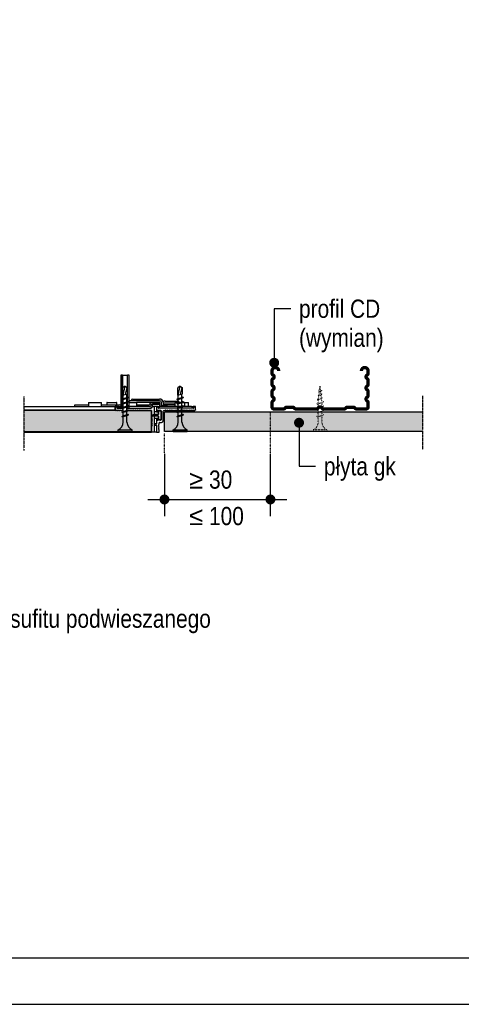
# Model space of a CAD drawing. Header units: millimetres. Extents: x -94648 to 68781, y -29623 to 11990.
# Tile 142 of 181: x 22101 to 22768, y -17067 to -15582. Entities that reach past the tile are written whole.
import ezdxf
from ezdxf.enums import TextEntityAlignment as Align

# ---------------------------------------------------------------- set-up
doc = ezdxf.new("R2010")
doc.units = ezdxf.units.MM
doc.linetypes.add('PUNKT2', pattern=[0.125, 0, -0.125])
doc.linetypes.add('STRICHPUNKT', pattern=[1, 0.5, -0.25, 0, -0.25])
for name, color, linetype in [('B220530-1', 7, 'Continuous'), ('BEPL', 4, 'Continuous'), ('BEPL1', 1, 'Continuous'), ('BEPL2', 2, 'Continuous'), ('BEPL3P', 3, 'PUNKT2'), ('BEPL4', 4, 'Continuous'), ('C041454-A', 7, 'Continuous'), ('C061001-A', 7, 'Continuous'), ('C081039-E', 7, 'Continuous'), ('C131804', 7, 'Continuous'), ('C220411', 7, 'Continuous'), ('CLINCHPUNKT', 7, 'Continuous'), ('CLINCHPUNKTD6', 7, 'Continuous'), ('Default', 7, 'Continuous'), ('GAIN_ZSF', 6, 'Continuous'), ('HILF2S', 2, 'STRICHPUNKT'), ('SCHATT10', 131, 'Continuous'), ('tekst', 1, 'Continuous'), ('TEXT2', 2, 'Continuous'), ('TEXT3', 3, 'Continuous'), ('TEXT7', 7, 'Continuous'), ('U220404-B', 7, 'Continuous'), ('U220530', 7, 'Continuous'), ('UK', 2, 'Continuous'), ('UK3', 3, 'Continuous')]:
    doc.layers.add(name, color=color, linetype=linetype)
doc.styles.add('ar-na-fett', font='ARIALNB.TTF')
doc.styles.add('ar-na-light', font='ARIALN.TTF', dxfattribs={"height": 11})

# ---------------------------------------------------------------- blocks, each defined once
blk = doc.blocks.new('TB25')
at = {"layer": 'BEPL1'}
for p, q in [((9, 2), (8.68, 1.68)), ((8.68, 1.68), (9.82, -1.69)), ((9, 2), (9.18, 1.68)), ((9, 2), (10, -2)), ((9.18, 1.68), (10.31, -1.69)), ((11.6, 2), (11.28, 1.68)), ((11.28, 1.68), (12.42, -1.69)), ((11.6, 2), (11.78, 1.68)), ((11.6, 2), (12.6, -2)), ((11.78, 1.68), (12.91, -1.69)), ((14.2, 2), (13.88, 1.68)), ((13.88, 1.68), (15.02, -1.69)), ((14.2, 2), (14.38, 1.68)), ((14.2, 2), (15.2, -2)), ((14.38, 1.68), (15.51, -1.69)), ((16.8, 2), (16.48, 1.68)), ((16.48, 1.68), (17.62, -1.69)), ((16.8, 2), (16.98, 1.68)), ((16.8, 2), (17.8, -2)), ((16.98, 1.68), (18.11, -1.69)), ((19.4, 2), (19.08, 1.68)), ((19.08, 1.68), (20.22, -1.69)), ((19.4, 2), (19.58, 1.68)), ((19.4, 2), (20.4, -2)), ((19.58, 1.68), (20.71, -1.69)), ((10, -2), (9.82, -1.69)), ((10, -2), (10.31, -1.69)), ((12.6, -2), (12.42, -1.69)), ((12.6, -2), (12.91, -1.69)), ((15.2, -2), (15.02, -1.69)), ((15.2, -2), (15.51, -1.69)), ((17.8, -2), (17.62, -1.69)), ((17.8, -2), (18.11, -1.69)), ((20.4, -2), (20.22, -1.69)), ((20.4, -2), (20.71, -1.69))]:
    blk.add_line(p, q, dxfattribs=at)
at = {"layer": 'BEPL2'}
for p, q in [((0, 4.25), (0, -4.25)), ((0, 4.25), (1, 4.25)), ((1, 4.25), (1, -4.25)), ((5.5, 1.12), (8.87, 1.12)), ((9.37, 1.12), (11.47, 1.12)), ((11.97, 1.12), (14.07, 1.12)), ((14.57, 1.12), (16.67, 1.12)), ((17.17, 1.12), (19.27, 1.12)), ((19.77, 1.12), (21.87, 1.12)), ((21.79, 1.37), (26.2, 1.37)), ((21.79, 1.37), (22.71, -1.38)), ((21.87, 1.12), (27.2, 0)), ((27.2, 0), (26.2, 1.37)), ((0, -4.25), (1, -4.25)), ((5.5, -1.13), (9.63, -1.13)), ((10.13, -1.13), (12.23, -1.13)), ((12.73, -1.13), (14.83, -1.13)), ((15.33, -1.13), (17.43, -1.13)), ((17.93, -1.13), (20.03, -1.13)), ((20.53, -1.13), (22.63, -1.13)), ((22.36, -0.31), (26.36, -1.16)), ((22.71, -1.38), (26.2, -1.38)), ((27.2, 0), (26.2, -1.38))]:
    blk.add_line(p, q, dxfattribs=at)
for centre, start, end in [((5.58, 6.04), 201.38367, 269.0609), ((5.58, -6.04), 90.93916, 158.61639)]:
    blk.add_arc(centre, 4.92, start, end, dxfattribs=at)
blk = doc.blocks.new('tn25usb1')
at = {"layer": 'BEPL3P'}
for p, q in [((0, 4.25), (1, 4.25)), ((0, -4.25), (0, 4.25)), ((1, -4.25), (1, 4.25)), ((5.5, 1.12), (8.87, 1.12)), ((9, 2), (8.68, 1.68)), ((8.68, 1.68), (9.82, -1.69)), ((9, 2), (9.18, 1.68)), ((9.37, 1.12), (11.47, 1.12)), ((11.6, 2), (11.28, 1.68)), ((11.28, 1.68), (12.42, -1.69)), ((11.6, 2), (11.78, 1.68)), ((11.97, 1.12), (14.07, 1.12)), ((14.2, 2), (13.88, 1.68)), ((13.88, 1.68), (15.02, -1.69)), ((14.2, 2), (14.38, 1.68)), ((14.57, 1.12), (16.67, 1.12)), ((16.8, 2), (16.48, 1.68)), ((16.48, 1.68), (17.62, -1.69)), ((16.8, 2), (16.98, 1.68)), ((17.17, 1.12), (18.2, 1.12)), ((18.2, 1.12), (19.21, 1)), ((19.36, 1.79), (19.05, 1.47)), ((19.05, 1.47), (19.99, -1.33)), ((19.36, 1.79), (19.55, 1.47)), ((19.73, 0.93), (21.67, 0.69)), ((21.88, 1.32), (21.56, 1)), ((21.56, 1), (22.22, -0.96)), ((21.88, 1.32), (22.06, 1)), ((22.18, 0.63), (24.12, 0.39)), ((24.39, 0.85), (24.07, 0.53)), ((24.07, 0.53), (24.47, -0.63)), ((24.39, 0.85), (24.57, 0.53)), ((24.64, 0.32), (27.2, 0)), ((24.85, -0.29), (27.2, 0)), ((0, -4.25), (1, -4.25)), ((9.63, -1.13), (5.5, -1.13)), ((10, -2), (9.82, -1.69)), ((10, -2), (10.31, -1.69)), ((12.23, -1.13), (10.13, -1.13)), ((12.6, -2), (12.42, -1.69)), ((12.6, -2), (12.91, -1.69)), ((14.83, -1.13), (12.73, -1.13)), ((15.2, -2), (15.02, -1.69)), ((15.2, -2), (15.51, -1.69)), ((17.43, -1.13), (15.33, -1.13)), ((17.8, -2), (17.62, -1.69)), ((17.8, -2), (18.11, -1.69)), ((18.2, -1.13), (17.93, -1.13)), ((18.2, -1.13), (19.85, -0.92)), ((20.18, -1.65), (19.99, -1.33)), ((20.18, -1.65), (20.49, -1.33)), ((20.33, -0.86), (22.11, -0.64)), ((22.4, -1.28), (22.22, -0.96)), ((22.4, -1.28), (22.72, -0.96)), ((22.59, -0.58), (24.37, -0.35)), ((24.65, -0.95), (24.47, -0.63)), ((24.65, -0.95), (24.96, -0.63))]:
    blk.add_line(p, q, dxfattribs=at)
for centre, start, end in [((5.58, 6.04), 201.38367, 269.0609), ((5.58, -6.04), 90.93916, 158.61639)]:
    blk.add_arc(centre, 4.92, start, end, dxfattribs=at)
blk = doc.blocks.new('zw$F4C1')
at = {"layer": 'UK3', "const_width": 2, "flags": 128}
blk.add_lwpolyline([(5, 24, 1), (1, 24), (1, 22.57, 0.267949), (1.63, 21.48, -0.57735), (1.63, 19.32, 0.267949), (1, 18.23), (1, 15.87, 0.267949), (1.63, 14.78, -0.57735), (1.63, 12.62, 0.267949), (1, 11.53), (1, 9.17, 0.267949), (1.63, 8.08, -0.57735), (1.63, 5.92, 0.267949), (1, 4.83), (1, 2.25, 0.414214), (2.25, 1), (7.86, 1, 0.247529), (8.89, 1.54, -0.247529), (9.93, 2.09), (13.43, 2.09, -0.247529), (14.46, 1.54, 0.247529), (15.49, 1), (27.84, 1, 0.267949), (28.92, 1.63, -0.57735), (31.08, 1.63, 0.267949), (32.17, 1), (44.52, 1, 0.247529), (45.55, 1.54, -0.247529), (46.58, 2.09), (50.08, 2.09, -0.247529), (51.11, 1.54, 0.247529), (52.14, 1), (57.75, 1, 0.414214), (59, 2.25), (59, 4.83, 0.267949), (58.38, 5.92, -0.57735), (58.38, 8.08, 0.267949), (59, 9.17), (59, 11.53, 0.267949), (58.38, 12.62, -0.57735), (58.38, 14.78, 0.267949), (59, 15.87), (59, 18.23, 0.267949), (58.38, 19.32, -0.57735), (58.38, 21.48, 0.267949), (59, 22.57), (59, 24, 1), (55, 24, 1)], format="xyb", dxfattribs=at)
blk = doc.blocks.new('SF_Z01')
at = {"layer": 'GAIN_ZSF', "color": 3, "style": 'ar-na-fett'}
blk.add_attdef('F1', text='', height=11, dxfattribs=at).set_placement((107.5, -12.5), align=Align.MIDDLE_CENTER)
at = {"layer": 'GAIN_ZSF', "color": 3, "style": 'ar-na-light'}
blk.add_attdef('F3', text='', height=11, dxfattribs=at).set_placement((170, -12.5), align=Align.MIDDLE_LEFT)

msp = doc.modelspace()

# ---------------------------------------------------------------- hatches: boundary and pattern name
at = {"layer": 'SCHATT10'}
for points in [[(22299.71677, -16202.71416), (22299.71677, -16171.46416), (22107.15793, -16171.46416), (22107.15793, -16202.71416)], [(22708.88407, -16202.71416), (22708.88407, -16173.96416), (22319.322, -16173.96416), (22319.322, -16202.71416)]]:
    msp.add_hatch(color=256, dxfattribs=at).paths.add_polyline_path(points)

# ---------------------------------------------------------------- linework, layer by layer
at = {"layer": 'B220530-1', "color": 7, "linetype": 'Continuous'}
for p, q in [((22307.59177, -16165.21416), (22303.84177, -16165.21416)), ((22309.96677, -16165.21416), (22307.59177, -16165.21416)), ((22307.59177, -16165.21416), (22307.59177, -16173.46416)), ((22309.59177, -16170.96416), (22313.59177, -16170.96416)), ((22309.96677, -16166.96416), (22309.96677, -16165.21416)), ((22363.21677, -16167.71416), (22310.71677, -16167.71416)), ((22318.34177, -16171.46416), (22319.67755, -16171.46416)), ((22319.67755, -16171.46416), (22322.50598, -16171.46416)), ((22320.03111, -16171.31771), (22320.73821, -16170.6106)), ((22321.44532, -16170.6106), (22322.15243, -16171.31771)), ((22322.50598, -16171.46416), (22325.33441, -16171.46416)), ((22322.85953, -16171.31771), (22323.56664, -16170.6106)), ((22324.27375, -16170.6106), (22324.98085, -16171.31771)), ((22325.33441, -16171.46416), (22328.16283, -16171.46416)), ((22325.68796, -16171.31771), (22326.39507, -16170.6106)), ((22327.10217, -16170.6106), (22327.80928, -16171.31771)), ((22328.16283, -16171.46416), (22330.99126, -16171.46416)), ((22328.51639, -16171.31771), (22329.22349, -16170.6106)), ((22329.9306, -16170.6106), (22330.63771, -16171.31771)), ((22330.99126, -16171.46416), (22333.81969, -16171.46416)), ((22331.34481, -16171.31771), (22332.05192, -16170.6106)), ((22332.75903, -16170.6106), (22333.46613, -16171.31771)), ((22333.81969, -16171.46416), (22336.64811, -16171.46416)), ((22334.17324, -16171.31771), (22334.88035, -16170.6106)), ((22335.58745, -16170.6106), (22336.29456, -16171.31771)), ((22336.66, -16171.46416), (22337.59177, -16171.46416)), ((22337.00167, -16171.31771), (22337.70877, -16170.6106)), ((22338.41588, -16170.6106), (22339.12299, -16171.31771)), ((22339.83009, -16171.31771), (22340.5372, -16170.6106)), ((22341.24431, -16170.6106), (22341.95142, -16171.31771)), ((22342.65852, -16171.31771), (22343.36563, -16170.6106)), ((22344.07274, -16170.6106), (22344.77984, -16171.31771)), ((22345.48695, -16171.31771), (22346.19406, -16170.6106)), ((22346.90116, -16170.6106), (22347.60827, -16171.31771)), ((22348.31538, -16171.31771), (22349.02248, -16170.6106)), ((22349.72959, -16170.6106), (22350.4367, -16171.31771)), ((22351.1438, -16171.31771), (22351.85091, -16170.6106)), ((22352.55802, -16170.6106), (22353.26512, -16171.31771)), ((22353.34177, -16171.46416), (22353.61868, -16171.46416)), ((22353.61868, -16171.46416), (22356.4471, -16171.46416)), ((22353.97223, -16171.31771), (22354.67934, -16170.6106)), ((22355.38644, -16170.6106), (22356.09355, -16171.31771)), ((22356.4471, -16171.46416), (22359.27553, -16171.46416)), ((22356.80066, -16171.31771), (22357.50776, -16170.6106)), ((22358.21487, -16170.6106), (22358.92198, -16171.31771)), ((22359.27553, -16171.46416), (22362.10396, -16171.46416)), ((22359.62908, -16171.31771), (22360.33619, -16170.6106)), ((22361.0433, -16170.6106), (22361.75041, -16171.31771)), ((22362.10396, -16171.46416), (22364.93239, -16171.46416)), ((22362.45751, -16171.31771), (22363.16462, -16170.6106)), ((22363.96677, -16165.21416), (22362.59177, -16165.21416)), ((22363.87173, -16170.6106), (22364.57883, -16171.31771)), ((22363.96677, -16165.21416), (22363.96677, -16166.96416)), ((22366.34177, -16165.21416), (22363.96677, -16165.21416)), ((22365.28594, -16171.31771), (22365.99305, -16170.6106)), ((22366.34177, -16170.46418), (22366.34177, -16165.21416)), ((22307.59177, -16173.46416), (22303.84177, -16173.46416)), ((22307.59177, -16183.46416), (22303.84177, -16183.46416)), ((22307.59177, -16173.46416), (22308.84177, -16173.46416)), ((22308.84177, -16183.46416), (22307.59177, -16183.46416)), ((22307.59177, -16183.46416), (22307.59177, -16191.46416)), ((22308.84177, -16173.46416), (22308.84177, -16171.71416)), ((22308.84177, -16185.21416), (22308.84177, -16183.46416)), ((22313.59177, -16185.96416), (22309.59177, -16185.96416)), ((22314.34177, -16171.71416), (22314.34177, -16185.21416)), ((22317.59177, -16186.71416), (22317.59177, -16172.21416)), ((22307.59177, -16191.46416), (22303.84177, -16191.46416)), ((22307.59177, -16193.96416), (22303.84177, -16193.96416)), ((22307.59177, -16193.96416), (22307.59177, -16203.96416)), ((22310.48821, -16192.8606), (22311.19532, -16192.1535)), ((22311.19532, -16194.27482), (22310.48821, -16193.56771)), ((22310.48821, -16195.68903), (22311.19532, -16194.98192)), ((22311.19532, -16197.10325), (22310.48821, -16196.39614)), ((22310.48821, -16198.51746), (22311.19532, -16197.81035)), ((22311.19532, -16199.93167), (22310.48821, -16199.22457)), ((22311.34177, -16191.79994), (22311.34177, -16189.96416)), ((22311.34177, -16203.96416), (22311.34177, -16200.28523)), ((22312.09177, -16189.21416), (22315.09177, -16189.21416)), ((22307.59177, -16203.96416), (22303.84177, -16203.96416)), ((22307.59177, -16203.96416), (22311.34177, -16203.96416))]:
    msp.add_line(p, q, dxfattribs=at)
for centre, radius, start, end in [((22309.59177, -16171.71416), 0.75, 90, 180), ((22310.71677, -16166.96416), 0.75, 180, 270), ((22313.59177, -16171.71416), 0.75, 0, 90), ((22318.34177, -16172.21416), 0.75, 90, 180), ((22319.67755, -16170.96416), 0.5, 270, 315), ((22321.09177, -16170.96416), 0.5, 45, 135), ((22322.50598, -16170.96416), 0.5, 225, 315), ((22323.92019, -16170.96416), 0.5, 45, 135), ((22325.33441, -16170.96416), 0.5, 225, 315), ((22326.74862, -16170.96416), 0.5, 45, 135), ((22328.16283, -16170.96416), 0.5, 225, 315), ((22329.57705, -16170.96416), 0.5, 45, 135), ((22330.99126, -16170.96416), 0.5, 225, 315), ((22332.40547, -16170.96416), 0.5, 45, 135), ((22333.81969, -16170.96416), 0.5, 225, 315), ((22335.2339, -16170.96416), 0.5, 45, 135), ((22336.64811, -16170.96416), 0.5, 225, 315), ((22338.06233, -16170.96416), 0.5, 45, 135), ((22339.47654, -16170.96416), 0.5, 225, 315), ((22340.89076, -16170.96416), 0.5, 45, 135), ((22342.30497, -16170.96416), 0.5, 225, 315), ((22343.71918, -16170.96416), 0.5, 45, 135), ((22345.1334, -16170.96416), 0.5, 225, 315), ((22346.54761, -16170.96416), 0.5, 45, 135), ((22347.96182, -16170.96416), 0.5, 225, 315), ((22349.37604, -16170.96416), 0.5, 45, 135), ((22350.79025, -16170.96416), 0.5, 225, 315), ((22352.20446, -16170.96416), 0.5, 45, 135), ((22353.61868, -16170.96416), 0.5, 225, 315), ((22355.03289, -16170.96416), 0.5, 45, 135), ((22356.4471, -16170.96416), 0.5, 225, 315), ((22357.86132, -16170.96416), 0.5, 45, 135), ((22359.27553, -16170.96416), 0.5, 225, 315), ((22360.68975, -16170.96416), 0.5, 45, 135), ((22362.10396, -16170.96416), 0.5, 225, 315), ((22363.51817, -16170.96416), 0.5, 45, 135), ((22363.21677, -16166.96416), 0.75, 270, 0), ((22364.93239, -16170.96416), 0.5, 225, 315), ((22366.3466, -16170.96416), 0.5, 90.55394376, 135), ((22309.59177, -16185.21416), 0.75, 180, 270), ((22313.59177, -16185.21416), 0.75, 270, 0), ((22307.59177, -16192.71416), 1.25, 90, 270), ((22310.84177, -16193.21416), 0.5, 135, 225), ((22310.84177, -16196.04258), 0.5, 135, 225), ((22310.84177, -16198.87101), 0.5, 135, 225), ((22310.84177, -16191.79994), 0.5, 315, 0), ((22310.84177, -16194.62837), 0.5, 315, 45), ((22310.84177, -16197.4568), 0.5, 315, 45), ((22310.84177, -16200.28523), 0.5, 0, 45), ((22312.09177, -16189.96416), 0.75, 90, 180), ((22315.09177, -16186.71416), 2.5, 270, 0)]:
    msp.add_arc(centre, radius, start, end, dxfattribs=at)
at = {"layer": 'BEPL2'}
msp.add_line((22319.322, -16202.71416), (22319.322, -16173.96416), dxfattribs=at)
at = {"layer": 'BEPL4'}
for p, q in [((22708.88407, -16173.96416), (22319.322, -16173.96416)), ((22708.88407, -16202.71416), (22319.322, -16202.71416))]:
    msp.add_line(p, q, dxfattribs=at)
at = {"layer": 'C041454-A', "color": 7, "linetype": 'Continuous'}
for p, q in [((22255.71677, -16171.46416), (22255.71677, -16171.47174)), ((22250.59177, -16202.71416), (22269.59177, -16202.71416))]:
    msp.add_line(p, q, dxfattribs=at)
at = {"layer": 'C061001-A', "color": 7, "linetype": 'Continuous'}
for p, q in [((22253.84177, -16117.71416), (22253.84177, -16167.71416)), ((22256.34177, -16117.71416), (22253.84177, -16117.71416)), ((22256.34177, -16117.71416), (22256.34177, -16155.95676)), ((22256.34177, -16117.71416), (22263.84177, -16117.71416)), ((22263.84177, -16167.71416), (22263.84177, -16117.71416)), ((22266.34177, -16117.71416), (22263.84177, -16117.71416)), ((22266.34177, -16167.71416), (22266.34177, -16117.71416)), ((22255.59176, -16167.71416), (22253.84177, -16167.71416)), ((22263.84177, -16167.71416), (22263.84177, -16164.47914)), ((22266.34177, -16167.71416), (22263.84177, -16167.71416))]:
    msp.add_line(p, q, dxfattribs=at)
at = {"layer": 'C081039-E', "color": 7, "linetype": 'Continuous'}
for p, q in [((22310.59177, -16171.58916), (22308.85226, -16171.58916)), ((22310.59177, -16177.07225), (22310.59177, -16171.58916)), ((22310.59177, -16171.58916), (22314.34177, -16171.58916)), ((22314.34177, -16171.58916), (22314.34177, -16185.33916)), ((22301.84177, -16177.83916), (22307.09177, -16177.51416)), ((22301.84177, -16179.08916), (22301.84177, -16177.83916)), ((22307.09177, -16179.41416), (22301.84177, -16179.08916)), ((22310.59177, -16177.07225), (22303.84177, -16177.07225)), ((22310.59177, -16179.85607), (22303.84177, -16179.85607)), ((22307.09177, -16177.51416), (22307.9847, -16177.83916)), ((22307.9847, -16179.08916), (22307.09177, -16179.41416)), ((22307.9847, -16177.83916), (22308.4847, -16177.83916)), ((22308.4847, -16179.08916), (22307.9847, -16179.08916)), ((22308.4847, -16177.83916), (22310.59177, -16177.07225)), ((22310.59177, -16179.85607), (22308.4847, -16179.08916)), ((22310.59177, -16185.33916), (22308.85226, -16185.33916)), ((22310.59177, -16185.33916), (22310.59177, -16179.85607)), ((22314.34177, -16185.33916), (22310.59177, -16185.33916))]:
    msp.add_line(p, q, dxfattribs=at)
at = {"layer": 'C131804', "color": 7, "linetype": 'Continuous'}
for p, q in [((22264.65876, -16171.46416), (22299.71677, -16171.46416)), ((22299.71677, -16171.46416), (22299.71677, -16202.71416)), ((22107.15793, -16202.71416), (22258.21677, -16202.71416)), ((22261.96677, -16202.71416), (22299.71677, -16202.71416))]:
    msp.add_line(p, q, dxfattribs=at)
at = {"layer": 'C220411', "color": 7, "linetype": 'Continuous'}
for p, q in [((22184.20862, -16163.96416), (22184.20862, -16162.71416)), ((22184.20862, -16162.71416), (22204.55876, -16162.71416)), ((22184.20862, -16164.84804), (22184.20862, -16163.96416)), ((22224.55876, -16162.71416), (22250.25204, -16162.71416)), ((22247.46677, -16165.21416), (22248.84177, -16165.21416)), ((22248.84177, -16165.21416), (22248.84177, -16164.96416)), ((22248.84177, -16165.21416), (22253.84177, -16165.21416)), ((22251.34177, -16162.46416), (22253.84177, -16162.46416)), ((22297.59177, -16165.21416), (22266.34177, -16165.21416)), ((22277.59177, -16162.46416), (22296.77181, -16162.46416)), ((22301.34177, -16162.71416), (22298.84177, -16162.71416)), ((22298.84177, -16162.71416), (22298.84177, -16163.96416)), ((22301.34177, -16162.71416), (22301.34177, -16163.96416)), ((22301.41677, -16159.68916), (22312.34177, -16159.68916)), ((22312.34177, -16162.18916), (22301.41677, -16162.18916)), ((22317.34177, -16159.68916), (22335.09177, -16159.68916)), ((22317.34177, -16162.43916), (22335.09177, -16162.43916)), ((22320.33328, -16156.93916), (22330.25501, -16156.93916)), ((22330.25501, -16156.93916), (22338.91526, -16156.93916))]:
    msp.add_line(p, q, dxfattribs=at)
for centre, radius, start, end in [((22182.62029, -16161.5918), 3.62297, 271.05373009, 296.00226474), ((22251.34177, -16164.96416), 2.5, 90, 180), ((22301.41677, -16164.96416), 5.275, 90, 151.71005728), ((22297.59177, -16163.96416), 1.25, 270, 315), ((22297.59177, -16163.96416), 3.75, 270, 315), ((22297.59177, -16163.96416), 1.25, 315, 0), ((22298.86677, -16165.18916), 2.525, 270, 359.43270579), ((22301.41677, -16164.96416), 2.775, 90, 125.82477437), ((22297.59177, -16163.96416), 3.75, 315, 0), ((22338.93134, -16160.52301), 3.55632, 51.83020997, 87.46341505), ((22340.31143, -16158.85603), 1.39208, 49.13695068, 54.08354871), ((22337.11113, -16162.397), 6.17178, 33.77567686, 47.72922959)]:
    msp.add_arc(centre, radius, start, end, dxfattribs=at)
for centre, major_axis, ratio, start_param, end_param in [((22320.33328, -16159.43916), (3.41506, 0), 0.7320508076, 1.5707963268, 2.6850525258), ((22338.91526, -16162.21416), (0, -5.275), 0.3037245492, 3.0329636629, 3.1415926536)]:
    msp.add_ellipse(centre, major_axis=major_axis, ratio=ratio, start_param=start_param, end_param=end_param, dxfattribs=at)
at = {"layer": 'CLINCHPUNKT', "color": 7, "linetype": 'Continuous'}
for p, q in [((22204.55876, -16159.21416), (22204.55876, -16165.21416)), ((22204.80876, -16158.96416), (22224.30876, -16158.96416)), ((22224.55876, -16165.21416), (22224.55876, -16159.21416)), ((22266.34177, -16158.96416), (22277.34177, -16158.96416)), ((22277.59177, -16165.21416), (22277.59177, -16159.21416))]:
    msp.add_line(p, q, dxfattribs=at)
for centre, start, end in [((22204.80876, -16159.21416), 90, 180), ((22224.30876, -16159.21416), 0, 90), ((22277.34177, -16159.21416), 0, 90)]:
    msp.add_arc(centre, 0.25, start, end, dxfattribs=at)
at = {"layer": 'CLINCHPUNKTD6', "color": 7, "linetype": 'Continuous'}
for p, q in [((22232.56128, -16159.21416), (22232.56128, -16162.71416)), ((22232.81128, -16158.96416), (22247.31128, -16158.96416)), ((22247.56128, -16162.71416), (22247.56128, -16159.21416)), ((22335.09177, -16159.21416), (22335.09177, -16165.21416)), ((22335.34177, -16158.96416), (22349.84177, -16158.96416)), ((22337.59177, -16171.46416), (22347.59177, -16171.46416)), ((22347.59177, -16171.46416), (22347.59177, -16171.30121)), ((22347.59177, -16171.46416), (22353.34177, -16171.46416)), ((22349.84177, -16158.96416), (22355.59177, -16158.96416)), ((22350.09177, -16165.21416), (22350.09177, -16159.21416)), ((22355.84177, -16165.21416), (22355.84177, -16159.21416))]:
    msp.add_line(p, q, dxfattribs=at)
for centre, start, end in [((22232.81128, -16159.21416), 90, 180), ((22247.31128, -16159.21416), 0, 90), ((22335.34177, -16159.21416), 90, 180), ((22349.84177, -16159.21416), 0, 90), ((22355.59177, -16159.21416), 0, 90)]:
    msp.add_arc(centre, 0.25, start, end, dxfattribs=at)
at = {"layer": 'Default', "color": 7, "linetype": 'Continuous'}
for p, q in [((22253.84177, -16117.71416), (22253.84177, -16167.71416)), ((22256.34177, -16117.71416), (22253.84177, -16117.71416)), ((22256.34177, -16166.60399), (22256.34177, -16117.71416)), ((22257.27927, -16171.46416), (22107.15793, -16171.46416)), ((22247.46677, -16165.21416), (22245.09177, -16165.21416)), ((22245.09177, -16165.21416), (22245.09177, -16170.55711)), ((22245.15495, -16170.6106), (22245.86206, -16171.31771)), ((22246.56916, -16171.31771), (22247.27627, -16170.6106)), ((22247.46677, -16166.96416), (22247.46677, -16165.21416)), ((22247.98338, -16170.6106), (22248.69048, -16171.31771)), ((22255.59176, -16167.71416), (22248.21677, -16167.71416)), ((22249.39759, -16171.31771), (22250.1047, -16170.6106)), ((22250.81181, -16170.6106), (22251.51891, -16171.31771)), ((22252.22602, -16171.31771), (22252.93313, -16170.6106)), ((22253.64023, -16170.6106), (22254.34734, -16171.31771)), ((22253.84177, -16167.71416), (22255.59176, -16167.71416)), ((22255.05445, -16171.31771), (22255.76155, -16170.6106)), ((22256.34177, -16166.60399), (22256.34177, -16165.95676)), ((22256.46866, -16170.6106), (22256.6322, -16170.77415)), ((22256.6322, -16170.77415), (22257.17577, -16171.31771)), ((22257.27927, -16167.71416), (22256.73432, -16167.71416)), ((22262.90427, -16167.71416), (22298.86677, -16167.71416)), ((22299.71677, -16171.46416), (22264.65876, -16171.46416)), ((22265.66105, -16171.31771), (22264.95394, -16170.6106)), ((22267.07526, -16170.6106), (22266.36815, -16171.31771)), ((22268.48947, -16171.31771), (22267.78237, -16170.6106)), ((22269.90369, -16170.6106), (22269.19658, -16171.31771)), ((22271.3179, -16171.31771), (22270.61079, -16170.6106)), ((22272.73212, -16170.6106), (22272.02501, -16171.31771)), ((22274.14633, -16171.31771), (22273.43922, -16170.6106)), ((22275.56054, -16170.6106), (22274.85344, -16171.31771)), ((22276.97476, -16171.31771), (22276.26765, -16170.6106)), ((22278.38897, -16170.6106), (22277.68186, -16171.31771)), ((22279.80318, -16171.31771), (22279.09608, -16170.6106)), ((22281.2174, -16170.6106), (22280.51029, -16171.31771)), ((22282.63161, -16171.31771), (22281.9245, -16170.6106)), ((22284.04582, -16170.6106), (22283.33872, -16171.31771)), ((22285.46004, -16171.31771), (22284.75293, -16170.6106)), ((22286.87425, -16170.6106), (22286.16714, -16171.31771)), ((22288.28846, -16171.31771), (22287.58136, -16170.6106)), ((22289.70268, -16170.6106), (22288.99557, -16171.31771)), ((22291.11689, -16171.31771), (22290.40978, -16170.6106)), ((22292.53111, -16170.6106), (22291.824, -16171.31771)), ((22293.94532, -16171.31771), (22293.23821, -16170.6106)), ((22299.34177, -16171.46416), (22294.29887, -16171.46416)), ((22299.71677, -16202.71416), (22299.71677, -16171.46416)), ((22301.46677, -16165.21416), (22303.84177, -16165.21416)), ((22303.84177, -16165.21416), (22303.84177, -16203.96416)), ((22309.96677, -16165.21416), (22307.59177, -16165.21416)), ((22307.59177, -16165.21416), (22307.59177, -16173.46416)), ((22309.59177, -16170.96416), (22313.59177, -16170.96416)), ((22309.96677, -16166.96416), (22309.96677, -16165.21416)), ((22314.34177, -16171.58916), (22310.59177, -16171.58916)), ((22310.59177, -16171.58916), (22310.59177, -16177.07225)), ((22363.21677, -16167.71416), (22310.71677, -16167.71416)), ((22314.34177, -16185.33916), (22314.34177, -16171.58916)), ((22318.34177, -16171.46416), (22319.67755, -16171.46416)), ((22320.03111, -16171.31771), (22320.73821, -16170.6106)), ((22321.44532, -16170.6106), (22322.15243, -16171.31771)), ((22322.85953, -16171.31771), (22323.56664, -16170.6106)), ((22324.27375, -16170.6106), (22324.98085, -16171.31771)), ((22325.68796, -16171.31771), (22326.39507, -16170.6106)), ((22327.10217, -16170.6106), (22327.80928, -16171.31771)), ((22328.51639, -16171.31771), (22329.22349, -16170.6106)), ((22329.9306, -16170.6106), (22330.63771, -16171.31771)), ((22331.34481, -16171.31771), (22332.05192, -16170.6106)), ((22332.75903, -16170.6106), (22333.46613, -16171.31771)), ((22334.17324, -16171.31771), (22334.88035, -16170.6106)), ((22335.58745, -16170.6106), (22336.29456, -16171.31771)), ((22337.00167, -16171.31771), (22337.70877, -16170.6106)), ((22338.41588, -16170.6106), (22339.12299, -16171.31771)), ((22339.83009, -16171.31771), (22340.5372, -16170.6106)), ((22341.24431, -16170.6106), (22341.95142, -16171.31771)), ((22342.65852, -16171.31771), (22343.36563, -16170.6106)), ((22344.07274, -16170.6106), (22344.77984, -16171.31771)), ((22345.48695, -16171.31771), (22346.19406, -16170.6106)), ((22346.90116, -16170.6106), (22347.60827, -16171.31771)), ((22348.31538, -16171.31771), (22349.02248, -16170.6106)), ((22349.72959, -16170.6106), (22350.4367, -16171.31771)), ((22351.1438, -16171.31771), (22351.85091, -16170.6106)), ((22352.55802, -16170.6106), (22353.26512, -16171.31771)), ((22353.97223, -16171.31771), (22354.67934, -16170.6106)), ((22355.38644, -16170.6106), (22356.09355, -16171.31771)), ((22356.80066, -16171.31771), (22357.50776, -16170.6106)), ((22358.21487, -16170.6106), (22358.92198, -16171.31771)), ((22359.62908, -16171.31771), (22360.33619, -16170.6106)), ((22361.0433, -16170.6106), (22361.75041, -16171.31771)), ((22362.45751, -16171.31771), (22363.16462, -16170.6106)), ((22363.87173, -16170.6106), (22364.57883, -16171.31771)), ((22363.96677, -16165.21416), (22363.96677, -16166.96416)), ((22366.34177, -16165.21416), (22363.96677, -16165.21416)), ((22365.28594, -16171.31771), (22365.99305, -16170.6106)), ((22366.34177, -16170.46418), (22366.34177, -16165.21416)), ((22300.09177, -16178.50705), (22300.09177, -16172.21416)), ((22300.94532, -16179.56771), (22300.23821, -16178.8606)), ((22300.23821, -16180.98192), (22300.94532, -16180.27482)), ((22300.94532, -16182.39614), (22300.23821, -16181.68903)), ((22300.23821, -16183.81035), (22300.94532, -16183.10325)), ((22300.94532, -16185.22457), (22300.23821, -16184.51746)), ((22300.23821, -16186.63878), (22300.94532, -16185.93167)), ((22307.09177, -16177.51416), (22301.84177, -16177.83916)), ((22301.84177, -16177.83916), (22301.84177, -16179.08916)), ((22301.84177, -16179.08916), (22307.09177, -16179.41416)), ((22307.9847, -16177.83916), (22307.09177, -16177.51416)), ((22307.09177, -16179.41416), (22307.9847, -16179.08916)), ((22307.59177, -16173.46416), (22308.84177, -16173.46416)), ((22308.84177, -16183.46416), (22307.59177, -16183.46416)), ((22307.59177, -16183.46416), (22307.59177, -16191.46416)), ((22308.4847, -16177.83916), (22307.9847, -16177.83916)), ((22307.9847, -16179.08916), (22308.4847, -16179.08916)), ((22310.59177, -16177.07225), (22308.4847, -16177.83916)), ((22308.4847, -16179.08916), (22310.59177, -16179.85607)), ((22308.84177, -16173.46416), (22308.84177, -16171.71416)), ((22308.84177, -16185.21416), (22308.84177, -16183.46416)), ((22313.59177, -16185.96416), (22309.59177, -16185.96416)), ((22310.59177, -16179.85607), (22310.59177, -16185.33916)), ((22310.59177, -16185.33916), (22314.34177, -16185.33916)), ((22314.34177, -16171.71416), (22314.34177, -16185.21416)), ((22317.59177, -16186.71416), (22317.59177, -16172.21416)), ((22300.09177, -16203.96416), (22300.09177, -16195.47761)), ((22300.94532, -16188.05299), (22300.23821, -16187.34589)), ((22300.23821, -16189.46721), (22300.94532, -16188.7601)), ((22300.94532, -16190.88142), (22300.23821, -16190.17431)), ((22300.23821, -16192.29563), (22300.94532, -16191.58853)), ((22300.94532, -16193.70985), (22300.23821, -16193.00274)), ((22300.23821, -16195.12406), (22300.94532, -16194.41695)), ((22307.59177, -16193.96416), (22307.59177, -16203.96416)), ((22310.48821, -16192.8606), (22311.19532, -16192.1535)), ((22311.19532, -16194.27482), (22310.48821, -16193.56771)), ((22310.48821, -16195.68903), (22311.19532, -16194.98192)), ((22311.19532, -16197.10325), (22310.48821, -16196.39614)), ((22310.48821, -16198.51746), (22311.19532, -16197.81035)), ((22311.19532, -16199.93167), (22310.48821, -16199.22457)), ((22311.34177, -16191.79994), (22311.34177, -16189.96416)), ((22311.34177, -16203.96416), (22311.34177, -16200.28523)), ((22312.09177, -16189.21416), (22315.09177, -16189.21416)), ((22107.15793, -16202.71416), (22258.21677, -16202.71416)), ((22266.34177, -16202.71416), (22269.59177, -16202.71416)), ((22269.59177, -16202.71416), (22299.71677, -16202.71416)), ((22303.84177, -16203.96416), (22300.09177, -16203.96416)), ((22307.59177, -16203.96416), (22311.34177, -16203.96416))]:
    msp.add_line(p, q, dxfattribs=at)
for centre, radius, start, end in [((22244.8014, -16170.96416), 0.5, 45, 54.49768819), ((22246.21561, -16170.96416), 0.5, 225, 315), ((22247.62982, -16170.96416), 0.5, 45, 135), ((22248.21677, -16166.96416), 0.75, 180, 270), ((22249.04404, -16170.96416), 0.5, 225, 315), ((22250.45825, -16170.96416), 0.5, 45, 135), ((22251.87247, -16170.96416), 0.5, 225, 315), ((22253.28668, -16170.96416), 0.5, 45, 135), ((22254.70089, -16170.96416), 0.5, 225, 315), ((22256.11511, -16170.96416), 0.5, 45, 135), ((22257.52932, -16170.96416), 0.5, 225, 239.99316424), ((22266.0146, -16170.96416), 0.5, 225, 315), ((22267.42881, -16170.96416), 0.5, 45, 135), ((22268.84303, -16170.96416), 0.5, 225, 315), ((22270.25724, -16170.96416), 0.5, 45, 135), ((22271.67146, -16170.96416), 0.5, 225, 315), ((22273.08567, -16170.96416), 0.5, 45, 135), ((22274.49988, -16170.96416), 0.5, 225, 315), ((22275.9141, -16170.96416), 0.5, 45, 135), ((22277.32831, -16170.96416), 0.5, 225, 315), ((22278.74252, -16170.96416), 0.5, 45, 135), ((22280.15674, -16170.96416), 0.5, 225, 315), ((22281.57095, -16170.96416), 0.5, 45, 135), ((22282.98516, -16170.96416), 0.5, 225, 315), ((22284.39938, -16170.96416), 0.5, 45, 135), ((22285.81359, -16170.96416), 0.5, 225, 315), ((22287.2278, -16170.96416), 0.5, 45, 135), ((22288.64202, -16170.96416), 0.5, 225, 315), ((22290.05623, -16170.96416), 0.5, 45, 135), ((22291.47044, -16170.96416), 0.5, 225, 315), ((22292.88466, -16170.96416), 0.5, 45, 135), ((22294.29887, -16170.96416), 0.5, 225, 270), ((22298.24894, -16172.66682), 1.89761, 13.80066149, 39.32944086), ((22309.59177, -16171.71416), 0.75, 90, 180), ((22310.71677, -16166.96416), 0.75, 180, 270), ((22313.59177, -16171.71416), 0.75, 0, 90), ((22318.34177, -16172.21416), 0.75, 90, 180), ((22319.67755, -16170.96416), 0.5, 270, 315), ((22321.09177, -16170.96416), 0.5, 45, 135), ((22322.50598, -16170.96416), 0.5, 225, 315), ((22323.92019, -16170.96416), 0.5, 45, 135), ((22325.33441, -16170.96416), 0.5, 225, 315), ((22326.74862, -16170.96416), 0.5, 45, 135), ((22328.16283, -16170.96416), 0.5, 225, 315), ((22329.57705, -16170.96416), 0.5, 45, 135), ((22330.99126, -16170.96416), 0.5, 225, 315), ((22332.40547, -16170.96416), 0.5, 45, 135), ((22333.81969, -16170.96416), 0.5, 225, 315), ((22335.2339, -16170.96416), 0.5, 45, 135), ((22336.64811, -16170.96416), 0.5, 225, 315), ((22338.06233, -16170.96416), 0.5, 45, 135), ((22339.47654, -16170.96416), 0.5, 225, 315), ((22340.89076, -16170.96416), 0.5, 45, 135), ((22342.30497, -16170.96416), 0.5, 225, 315), ((22343.71918, -16170.96416), 0.5, 45, 135), ((22345.1334, -16170.96416), 0.5, 225, 315), ((22346.54761, -16170.96416), 0.5, 45, 135), ((22347.96182, -16170.96416), 0.5, 225, 315), ((22349.37604, -16170.96416), 0.5, 45, 135), ((22350.79025, -16170.96416), 0.5, 225, 315), ((22352.20446, -16170.96416), 0.5, 45, 135), ((22353.61868, -16170.96416), 0.5, 225, 315), ((22355.03289, -16170.96416), 0.5, 45, 135), ((22356.4471, -16170.96416), 0.5, 225, 315), ((22357.86132, -16170.96416), 0.5, 45, 135), ((22359.27553, -16170.96416), 0.5, 225, 315), ((22360.68975, -16170.96416), 0.5, 45, 135), ((22362.10396, -16170.96416), 0.5, 225, 315), ((22363.51817, -16170.96416), 0.5, 45, 135), ((22363.21677, -16166.96416), 0.75, 270, 0), ((22364.93239, -16170.96416), 0.5, 225, 315), ((22366.3466, -16170.96416), 0.5, 90.55394376, 135), ((22300.59177, -16178.50705), 0.5, 180, 225), ((22300.59177, -16181.33548), 0.5, 135, 225), ((22300.59177, -16184.16391), 0.5, 135, 225), ((22300.59177, -16179.92126), 0.5, 315, 45), ((22300.59177, -16182.74969), 0.5, 315, 45), ((22300.59177, -16185.57812), 0.5, 315, 45), ((22309.59177, -16185.21416), 0.75, 180, 270), ((22313.59177, -16185.21416), 0.75, 270, 0), ((22300.59177, -16186.99233), 0.5, 135, 225), ((22300.59177, -16189.82076), 0.5, 135, 225), ((22300.59177, -16192.64919), 0.5, 135, 225), ((22300.59177, -16195.47761), 0.5, 135, 180), ((22300.59177, -16188.40655), 0.5, 315, 45), ((22300.59177, -16191.23497), 0.5, 315, 45), ((22300.59177, -16194.0634), 0.5, 315, 45), ((22307.59177, -16192.71416), 1.25, 90, 270), ((22310.84177, -16193.21416), 0.5, 135, 225), ((22310.84177, -16196.04258), 0.5, 135, 225), ((22310.84177, -16198.87101), 0.5, 135, 225), ((22310.84177, -16191.79994), 0.5, 315, 0), ((22310.84177, -16194.62837), 0.5, 315, 45), ((22310.84177, -16197.4568), 0.5, 315, 45), ((22310.84177, -16200.28523), 0.5, 0, 45), ((22312.09177, -16189.96416), 0.75, 90, 180), ((22315.09177, -16186.71416), 2.5, 270, 0)]:
    msp.add_arc(centre, radius, start, end, dxfattribs=at)
at = {"layer": 'HILF2S'}
for p, q in [((22107.15793, -16150.21416), (22107.15793, -16231.58917)), ((22708.88407, -16148.96416), (22708.88407, -16230.33917))]:
    msp.add_line(p, q, dxfattribs=at)
at = {"layer": 'tekst'}
msp.add_lwpolyline([(24611.90099, -17066.83528), (24611.90099, -14096.83528), (20411.90099, -14096.83528), (20411.90099, -17066.83528), (24611.90099, -17066.83528)], dxfattribs=at)
msp.add_lwpolyline([(24541.90099, -16996.83528), (24541.90099, -14166.83528), (20481.90099, -14166.83528), (20481.90099, -16996.83528)], close=True, dxfattribs=at)
at = {"layer": 'TEXT2'}
for p, q in [((22485.10199, -16017.71416), (22485.10199, -16099.26403)), ((22510.10199, -16017.71416), (22485.10199, -16017.71416)), ((22522.60199, -16189.71417), (22522.60199, -16255.33917)), ((22319.42762, -16236.69402), (22319.42762, -16330.43845)), ((22479.44012, -16330.43845), (22479.44012, -16236.69402)), ((22522.60199, -16255.33917), (22547.60214, -16255.33917)), ((22294.42762, -16305.43845), (22504.44012, -16305.43845))]:
    msp.add_line(p, q, dxfattribs=at)
at = {"layer": 'TEXT3', "linetype": 'PUNKT2'}
for p, q in [((22479.44012, -16236.69402), (22479.44012, -16173.96416)), ((22319.42762, -16236.69402), (22319.42762, -16205.33917))]:
    msp.add_line(p, q, dxfattribs=at)
at = {"layer": 'TEXT7', "const_width": 7.5}
for points in [[(22481.35199, -16099.26403, 1), (22488.85199, -16099.26403, 1)], [(22518.85199, -16189.71417, 1), (22526.35199, -16189.71417, 1)]]:
    msp.add_lwpolyline(points, format="xyb", close=True, dxfattribs=at)
at = {"layer": 'TEXT7', "const_width": 7.5, "flags": 128}
for points in [[(22315.67762, -16305.43845, 1), (22323.17762, -16305.43845, 1)], [(22475.69012, -16305.43845, 1), (22483.19012, -16305.43845, 1)]]:
    msp.add_lwpolyline(points, format="xyb", close=True, dxfattribs=at)
at = {"layer": 'U220404-B', "color": 7, "linetype": 'Continuous'}
for p, q in [((22267.35548, -16156.43691), (22266.34177, -16155.9204)), ((22312.09177, -16156.46416), (22267.46898, -16156.46416)), ((22271.66927, -16153.96416), (22312.09177, -16153.96416)), ((22312.09177, -16158.96416), (22277.34177, -16158.96416)), ((22309.96677, -16165.21416), (22310.09177, -16165.21416)), ((22310.09177, -16165.21416), (22310.4267, -16165.21416)), ((22310.4267, -16165.21416), (22312.59177, -16165.21416)), ((22312.34177, -16164.96416), (22312.34177, -16159.21416)), ((22360.09177, -16165.21416), (22312.59177, -16165.21416)), ((22314.84177, -16164.96416), (22314.84177, -16159.21416)), ((22317.34177, -16162.71416), (22314.91499, -16165.14093)), ((22317.34177, -16159.21416), (22317.34177, -16162.71416)), ((22317.34177, -16162.71416), (22322.16927, -16162.71416)), ((22360.09177, -16165.21416), (22362.59177, -16165.21416))]:
    msp.add_line(p, q, dxfattribs=at)
for centre, radius, start, end in [((22267.46898, -16156.21416), 0.25, 243, 270), ((22271.66927, -16156.46416), 2.5, 90, 180), ((22312.09177, -16159.21416), 5.25, 0, 90), ((22312.09177, -16159.21416), 2.75, 0, 90), ((22312.09177, -16159.21416), 0.25, 0, 90), ((22315.09177, -16164.96416), 2.75, 180, 185.21590857), ((22315.09177, -16164.96416), 0.25, 180, 270), ((22321.66977, -16165.16375), 2.5, 358.84468816, 78.47492835)]:
    msp.add_arc(centre, radius, start, end, dxfattribs=at)
at = {"layer": 'U220530', "color": 7, "linetype": 'Continuous'}
for p, q in [((22107.15793, -16165.21416), (22245.09177, -16165.21416)), ((22245.09177, -16170.55711), (22107.15793, -16170.55711)), ((22245.09177, -16165.21416), (22247.46677, -16165.21416)), ((22245.09177, -16170.55711), (22245.09177, -16165.21416)), ((22245.15495, -16170.6106), (22245.86206, -16171.31771)), ((22246.56916, -16171.31771), (22247.27627, -16170.6106)), ((22247.46677, -16165.21416), (22247.46677, -16166.96416)), ((22247.98338, -16170.6106), (22248.69048, -16171.31771)), ((22248.21677, -16167.71416), (22255.59176, -16167.71416)), ((22249.39759, -16171.31771), (22250.1047, -16170.6106)), ((22250.81181, -16170.6106), (22251.51891, -16171.31771)), ((22252.22602, -16171.31771), (22252.93313, -16170.6106)), ((22253.64023, -16170.6106), (22254.34734, -16171.31771)), ((22255.05445, -16171.31771), (22255.76155, -16170.6106)), ((22256.46866, -16170.6106), (22256.63499, -16170.77693)), ((22256.73432, -16167.71416), (22257.27927, -16167.71416)), ((22264.95394, -16170.6106), (22265.66105, -16171.31771)), ((22266.36815, -16171.31771), (22267.07526, -16170.6106)), ((22267.78237, -16170.6106), (22268.48947, -16171.31771)), ((22269.19658, -16171.31771), (22269.90369, -16170.6106)), ((22270.61079, -16170.6106), (22271.3179, -16171.31771)), ((22272.02501, -16171.31771), (22272.73212, -16170.6106)), ((22273.43922, -16170.6106), (22274.14633, -16171.31771)), ((22274.85344, -16171.31771), (22275.56054, -16170.6106)), ((22276.26765, -16170.6106), (22276.97476, -16171.31771)), ((22277.68186, -16171.31771), (22278.38897, -16170.6106)), ((22279.09608, -16170.6106), (22279.80318, -16171.31771)), ((22280.51029, -16171.31771), (22281.2174, -16170.6106)), ((22281.9245, -16170.6106), (22282.63161, -16171.31771)), ((22283.33872, -16171.31771), (22284.04582, -16170.6106)), ((22284.75293, -16170.6106), (22285.46004, -16171.31771)), ((22286.16714, -16171.31771), (22286.87425, -16170.6106)), ((22287.58136, -16170.6106), (22288.28846, -16171.31771)), ((22288.99557, -16171.31771), (22289.70268, -16170.6106)), ((22290.40978, -16170.6106), (22291.11689, -16171.31771)), ((22291.824, -16171.31771), (22292.53111, -16170.6106)), ((22293.23821, -16170.6106), (22293.94532, -16171.31771)), ((22299.34177, -16171.46416), (22294.29887, -16171.46416)), ((22301.39164, -16165.21416), (22301.46677, -16165.21416)), ((22301.46677, -16165.21416), (22303.84177, -16165.21416)), ((22303.84177, -16165.21416), (22303.84177, -16203.96416)), ((22299.71677, -16178.50705), (22300.09177, -16178.50705)), ((22299.71677, -16178.8606), (22300.23821, -16178.8606)), ((22299.71677, -16179.56771), (22300.94532, -16179.56771)), ((22299.71677, -16180.27482), (22300.94532, -16180.27482)), ((22299.71677, -16180.98192), (22300.23821, -16180.98192)), ((22299.71677, -16181.68903), (22300.23821, -16181.68903)), ((22299.71677, -16182.39614), (22300.94532, -16182.39614)), ((22299.71677, -16183.10325), (22300.94532, -16183.10325)), ((22299.71677, -16183.81035), (22300.23821, -16183.81035)), ((22299.71677, -16184.51746), (22300.23821, -16184.51746)), ((22299.71677, -16185.22457), (22300.94532, -16185.22457)), ((22299.71677, -16185.93167), (22300.94532, -16185.93167)), ((22300.09177, -16178.50705), (22300.09177, -16172.21416)), ((22300.23821, -16178.8606), (22300.94532, -16179.56771)), ((22300.94532, -16180.27482), (22300.23821, -16180.98192)), ((22300.23821, -16181.68903), (22300.94532, -16182.39614)), ((22300.94532, -16183.10325), (22300.23821, -16183.81035)), ((22300.23821, -16184.51746), (22300.94532, -16185.22457)), ((22300.94532, -16185.93167), (22300.23821, -16186.63878)), ((22299.71677, -16186.63878), (22300.23821, -16186.63878)), ((22299.71677, -16187.34589), (22300.23821, -16187.34589)), ((22299.71677, -16188.05299), (22300.94532, -16188.05299)), ((22299.71677, -16188.7601), (22300.94532, -16188.7601)), ((22299.71677, -16189.46721), (22300.23821, -16189.46721)), ((22299.71677, -16190.17431), (22300.23821, -16190.17431)), ((22299.71677, -16190.88142), (22300.94532, -16190.88142)), ((22299.71677, -16191.58853), (22300.94532, -16191.58853)), ((22299.71677, -16192.29563), (22300.23821, -16192.29563)), ((22299.71677, -16193.00274), (22300.23821, -16193.00274)), ((22299.71677, -16193.70985), (22300.94532, -16193.70985)), ((22299.71677, -16194.41695), (22300.94532, -16194.41695)), ((22299.71677, -16195.12406), (22300.23821, -16195.12406)), ((22299.71677, -16195.47761), (22300.09177, -16195.47761)), ((22300.09177, -16203.96416), (22300.09177, -16195.47761)), ((22300.23821, -16187.34589), (22300.94532, -16188.05299)), ((22300.94532, -16188.7601), (22300.23821, -16189.46721)), ((22300.23821, -16190.17431), (22300.94532, -16190.88142)), ((22300.94532, -16191.58853), (22300.23821, -16192.29563)), ((22300.23821, -16193.00274), (22300.94532, -16193.70985)), ((22300.94532, -16194.41695), (22300.23821, -16195.12406)), ((22107.15793, -16203.96416), (22300.09177, -16203.96416)), ((22303.84177, -16203.96416), (22300.09177, -16203.96416))]:
    msp.add_line(p, q, dxfattribs=at)
for centre, radius, start, end in [((22244.8014, -16170.96416), 0.5, 45, 54.49768819), ((22246.21561, -16170.96416), 0.5, 225, 315), ((22247.62982, -16170.96416), 0.5, 45, 135), ((22248.21677, -16166.96416), 0.75, 180, 270), ((22249.04404, -16170.96416), 0.5, 225, 315), ((22250.45825, -16170.96416), 0.5, 45, 135), ((22251.87247, -16170.96416), 0.5, 225, 315), ((22253.28668, -16170.96416), 0.5, 45, 135), ((22254.70089, -16170.96416), 0.5, 225, 315), ((22256.11511, -16170.96416), 0.5, 45, 135), ((22264.60039, -16170.96416), 0.5, 45, 115.04153382), ((22266.0146, -16170.96416), 0.5, 225, 315), ((22267.42881, -16170.96416), 0.5, 45, 135), ((22268.84303, -16170.96416), 0.5, 225, 315), ((22270.25724, -16170.96416), 0.5, 45, 135), ((22271.67146, -16170.96416), 0.5, 225, 315), ((22273.08567, -16170.96416), 0.5, 45, 135), ((22274.49988, -16170.96416), 0.5, 225, 315), ((22275.9141, -16170.96416), 0.5, 45, 135), ((22277.32831, -16170.96416), 0.5, 225, 315), ((22278.74252, -16170.96416), 0.5, 45, 135), ((22280.15674, -16170.96416), 0.5, 225, 315), ((22281.57095, -16170.96416), 0.5, 45, 135), ((22282.98516, -16170.96416), 0.5, 225, 315), ((22284.39938, -16170.96416), 0.5, 45, 135), ((22285.81359, -16170.96416), 0.5, 225, 315), ((22287.2278, -16170.96416), 0.5, 45, 135), ((22288.64202, -16170.96416), 0.5, 225, 315), ((22290.05623, -16170.96416), 0.5, 45, 135), ((22291.47044, -16170.96416), 0.5, 225, 315), ((22292.88466, -16170.96416), 0.5, 45, 135), ((22294.29887, -16170.96416), 0.5, 225, 270), ((22300.59177, -16178.50705), 0.5, 180, 225), ((22300.59177, -16181.33548), 0.5, 135, 225), ((22300.59177, -16184.16391), 0.5, 135, 225), ((22300.59177, -16179.92126), 0.5, 315, 45), ((22300.59177, -16182.74969), 0.5, 315, 45), ((22300.59177, -16185.57812), 0.5, 315, 45), ((22300.59177, -16186.99233), 0.5, 135, 225), ((22300.59177, -16189.82076), 0.5, 135, 225), ((22300.59177, -16192.64919), 0.5, 135, 225), ((22300.59177, -16195.47761), 0.5, 135, 180), ((22300.59177, -16188.40655), 0.5, 315, 45), ((22300.59177, -16191.23497), 0.5, 315, 45), ((22300.59177, -16194.0634), 0.5, 315, 45)]:
    msp.add_arc(centre, radius, start, end, dxfattribs=at)

# ---------------------------------------------------------------- block references
at = {"layer": 'BEPL', "xscale": 2.5, "yscale": 2.5, "zscale": 2.5}
for name, p, rotation in [('TB25', (22260.09177, -16202.71416), 89.99999999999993), ('TB25', (22343.09882, -16202.71416), 89.99999999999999), ('tn25usb1', (22554.35197, -16202.71416), 90)]:
    msp.add_blockref(name, p, dxfattribs=dict(at, rotation=rotation))
at = {"layer": 'GAIN_ZSF', "xscale": 2.5, "yscale": 2.5, "zscale": 2.5}
msp.add_blockref('SF_Z01', (21125.82408, -16453.9087), dxfattribs=at).add_auto_attribs({'F3': 'Montaz klapy rewizyjnej w przestrzeni sufitu podwieszanego'})
at = {"layer": 'UK', "xscale": 2.5, "yscale": 2.5, "zscale": 2.5}
msp.add_blockref('zw$F4C1', (22479.347, -16171.46416), dxfattribs=at)

# ---------------------------------------------------------------- texts
at = {"layer": 'TEXT3', "style": 'ar-na-light'}
for s, p in [('profil CD', (22522.60199, -16017.71416)), ('(wymian)', (22522.60199, -16061.46416)), ('płyta gk', (22560.10214, -16255.33917)), ('≥ 30', (22356.92762, -16275.43845)), ('≤ 100', (22356.91929, -16330.43845))]:
    msp.add_text(s, height=27.5, dxfattribs=at).set_placement(p, align=Align.MIDDLE_LEFT)

doc.saveas('drawing.dxf')
